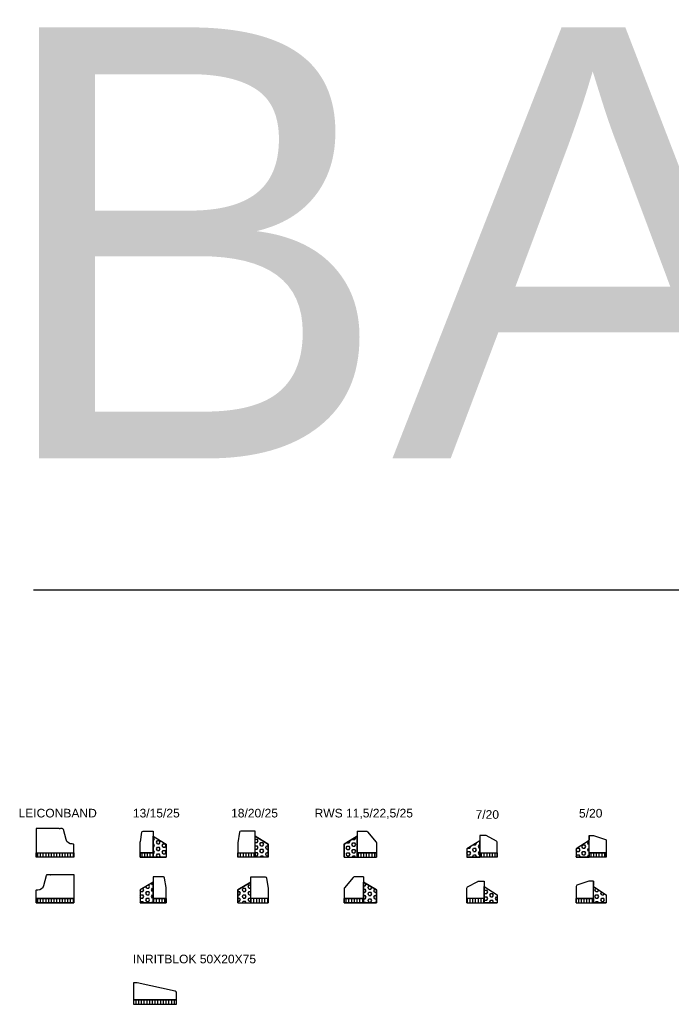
# Model space of a CAD drawing. Header units: metres. Extents: x 252743 to 254903, y 592696 to 593766.
# Tile 160 of 174: x 254464 to 254471, y 593433 to 593445. Entities that reach past the tile are written whole.
import ezdxf

# ---------------------------------------------------------------- set-up
doc = ezdxf.new("R2010")
doc.units = ezdxf.units.M
doc.layers.add('ALGEMEEN HULP', color=6, linetype='Continuous', plot=False)
doc.layers.add('N-WB-PROFIEL-HULP', color=6, linetype='Continuous', plot=False)
for name, color, linetype in [('N-WB-PROFIEL-ARC BETON', 8, 'Continuous'), ('N-WB-PROFIEL-ARC STELSPECIE', 8, 'Continuous'), ('N-WB-PROFIEL-LIJN', 3, 'Continuous'), ('N-WB-PROFIEL-TEKST 50', 7, 'Continuous')]:
    doc.layers.add(name, color=color, linetype=linetype)
doc.styles.add('N_STANDARD 200', font='arial.ttf', dxfattribs={"height": 0.4})
doc.styles.add('N_STANDARD 50', font='arial.ttf', dxfattribs={"height": 0.1})
pattern_1 = [(90, (254578.318955, 593407.81547), (-0.03175, 2e-18), [])]
pattern_2 = [(0, (254578.318955, 593407.81547), (0, 0.038494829), [0.022225, -0.04445]), (120, (254578.318955, 593407.81547), (-0.0333375, -0.019247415), [0.022225, -0.04445]), (60, (254578.34118, 593407.81547), (-0.0333375, 0.019247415), [0.022225, -0.04445])]

msp = doc.modelspace()

# ---------------------------------------------------------------- hatches: boundary and pattern name
at = {"layer": 'N-WB-PROFIEL-ARC BETON'}
h = msp.add_hatch(dxfattribs=at)
h.set_pattern_fill('HEX', color=256, scale=0.007, style=0)
h.set_pattern_definition([(0, (254578.318955, 593407.866864), (0, 0.038494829), [0.022225, -0.04445]), (120, (254578.318955, 593407.866864), (-0.0333375, -0.019247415), [0.022225, -0.04445]), (60, (254578.34118, 593407.866864), (-0.0333375, 0.019247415), [0.022225, -0.04445])])
h.paths.add_polyline_path([(254465.323, 593435.439), (254465.473, 593435.349), (254465.473, 593435.199), (254465.323, 593435.199), (254465.323, 593435.249)])
h = msp.add_hatch(dxfattribs=at)
h.set_pattern_fill('HEX', color=256, scale=0.007, style=0)
h.set_pattern_definition([(0, (254578.318955, 593407.843564), (0, 0.038494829), [0.022225, -0.04445]), (120, (254578.318955, 593407.843564), (-0.0333375, -0.019247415), [0.022225, -0.04445]), (60, (254578.34118, 593407.843564), (-0.0333375, 0.019247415), [0.022225, -0.04445])])
h.paths.add_polyline_path([(254466.506, 593435.439), (254466.656, 593435.349), (254466.656, 593435.199), (254466.506, 593435.199), (254466.506, 593435.249)])
h = msp.add_hatch(dxfattribs=at)
h.set_pattern_fill('HEX', color=256, scale=0.007, style=0)
h.set_pattern_definition([(0, (254578.318955, 593407.84102), (0, 0.038494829), [0.022225, -0.04445]), (120, (254578.318955, 593407.84102), (-0.0333375, -0.019247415), [0.022225, -0.04445]), (60, (254578.34118, 593407.84102), (-0.0333375, 0.019247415), [0.022225, -0.04445])])
h.paths.add_polyline_path([(254467.687, 593435.439), (254467.537, 593435.349), (254467.537, 593435.199), (254467.687, 593435.199), (254467.687, 593435.249)])
h = msp.add_hatch(dxfattribs=at)
h.set_pattern_fill('HEX', color=256, scale=0.007, style=0)
h.set_pattern_definition(pattern_2)
h.paths.add_polyline_path([(254469.11, 593435.387), (254468.96, 593435.293), (254468.96, 593435.199), (254469.11, 593435.199), (254469.11, 593435.249)])
h = msp.add_hatch(dxfattribs=at)
h.set_pattern_fill('HEX', color=256, scale=0.007, style=0)
h.set_pattern_definition(pattern_2)
h.paths.add_polyline_path([(254470.377, 593435.389), (254470.227, 593435.293), (254470.227, 593435.199), (254470.377, 593435.199), (254470.377, 593435.249)])
h = msp.add_hatch(dxfattribs=at)
h.set_pattern_fill('HEX', color=256, scale=0.007, style=0)
h.set_pattern_definition([(0, (254578.329165, 593407.891147), (0, 0.038494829), [0.022225, -0.04445]), (120, (254578.329165, 593407.891147), (-0.0333375, -0.019247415), [0.022225, -0.04445]), (60, (254578.35139, 593407.891147), (-0.0333375, 0.019247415), [0.022225, -0.04445])])
h.paths.add_polyline_path([(254465.323, 593434.908), (254465.173, 593434.818), (254465.173, 593434.668), (254465.323, 593434.668), (254465.323, 593434.718)])
h = msp.add_hatch(dxfattribs=at)
h.set_pattern_fill('HEX', color=256, scale=0.007, style=0)
h.set_pattern_definition([(0, (254578.31505, 593407.892675), (0, 0.038494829), [0.022225, -0.04445]), (120, (254578.31505, 593407.892675), (-0.0333375, -0.019247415), [0.022225, -0.04445]), (60, (254578.337275, 593407.892675), (-0.0333375, 0.019247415), [0.022225, -0.04445])])
h.paths.add_polyline_path([(254466.456, 593434.908), (254466.306, 593434.818), (254466.306, 593434.668), (254466.456, 593434.668), (254466.456, 593434.718)])
h = msp.add_hatch(dxfattribs=at)
h.set_pattern_fill('HEX', color=256, scale=0.007, style=0)
h.set_pattern_definition([(0, (254578.305317, 593407.920017), (0, 0.038494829), [0.022225, -0.04445]), (120, (254578.305317, 593407.920017), (-0.0333375, -0.019247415), [0.022225, -0.04445]), (60, (254578.327542, 593407.920017), (-0.0333375, 0.019247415), [0.022225, -0.04445])])
h.paths.add_polyline_path([(254467.762, 593434.908), (254467.912, 593434.818), (254467.912, 593434.668), (254467.762, 593434.668), (254467.762, 593434.718)])
h = msp.add_hatch(dxfattribs=at)
h.set_pattern_fill('HEX', color=256, scale=0.007, style=0)
h.set_pattern_definition([(0, (254578.249696, 593407.829542), (0, 0.038494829), [0.022225, -0.04445]), (120, (254578.249696, 593407.829542), (-0.0333375, -0.019247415), [0.022225, -0.04445]), (60, (254578.27192, 593407.829542), (-0.0333375, 0.019247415), [0.022225, -0.04445])])
h.paths.add_polyline_path([(254469.16, 593434.858), (254469.31, 593434.762), (254469.31, 593434.668), (254469.16, 593434.668), (254469.16, 593434.718)])
h = msp.add_hatch(dxfattribs=at)
h.set_pattern_fill('HEX', color=256, scale=0.007, style=0)
h.set_pattern_definition([(0, (254578.27007, 593407.813177), (0, 0.038494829), [0.022225, -0.04445]), (120, (254578.27007, 593407.813177), (-0.0333375, -0.019247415), [0.022225, -0.04445]), (60, (254578.292296, 593407.813177), (-0.0333375, 0.019247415), [0.022225, -0.04445])])
h.paths.add_polyline_path([(254470.427, 593434.858), (254470.577, 593434.762), (254470.577, 593434.668), (254470.427, 593434.668), (254470.427, 593434.718)])
at = {"layer": 'N-WB-PROFIEL-ARC STELSPECIE'}
h = msp.add_hatch(dxfattribs=at)
h.set_pattern_fill('LINE', color=256, scale=0.01, angle=90, style=0)
h.set_pattern_definition([(90, (254577.109685, 593407.866864), (-0.03175, 2e-18), [])])
h.paths.add_polyline_path([(254463.964, 593435.249), (254464.404, 593435.249), (254464.404, 593435.199), (254463.964, 593435.199)])
h = msp.add_hatch(dxfattribs=at)
h.set_pattern_fill('LINE', color=256, scale=0.01, angle=90, style=0)
h.set_pattern_definition([(90, (254578.318955, 593407.866864), (-0.03175, 2e-18), [])])
h.paths.add_polyline_path([(254465.173, 593435.249), (254465.323, 593435.249), (254465.323, 593435.199), (254465.173, 593435.199)])
h = msp.add_hatch(dxfattribs=at)
h.set_pattern_fill('LINE', color=256, scale=0.01, angle=90, style=0)
h.set_pattern_definition([(90, (254578.318955, 593407.843564), (-0.03175, 2e-18), [])])
h.paths.add_polyline_path([(254466.306, 593435.249), (254466.506, 593435.249), (254466.506, 593435.199), (254466.306, 593435.199)])
h = msp.add_hatch(dxfattribs=at)
h.set_pattern_fill('LINE', color=256, scale=0.01, angle=90, style=0)
h.set_pattern_definition([(90, (254578.318955, 593407.84102), (-0.03175, 2e-18), [])])
h.paths.add_polyline_path([(254467.912, 593435.249), (254467.687, 593435.249), (254467.687, 593435.199), (254467.912, 593435.199)])
h = msp.add_hatch(dxfattribs=at)
h.set_pattern_fill('LINE', color=256, scale=0.01, angle=90, style=0)
h.set_pattern_definition(pattern_1)
h.paths.add_polyline_path([(254469.11, 593435.249), (254469.31, 593435.249), (254469.31, 593435.199), (254469.11, 593435.199)])
h = msp.add_hatch(dxfattribs=at)
h.set_pattern_fill('LINE', color=256, scale=0.01, angle=90, style=0)
h.set_pattern_definition(pattern_1)
h.paths.add_polyline_path([(254470.377, 593435.249), (254470.577, 593435.249), (254470.577, 593435.199), (254470.377, 593435.199)])
h = msp.add_hatch(dxfattribs=at)
h.set_pattern_fill('LINE', color=256, scale=0.01, angle=90, style=0)
h.set_pattern_definition([(90, (254577.109685, 593407.335856), (-0.03175, 2e-18), [])])
h.paths.add_polyline_path([(254463.964, 593434.718), (254464.404, 593434.718), (254464.404, 593434.668), (254463.964, 593434.668)])
h = msp.add_hatch(dxfattribs=at)
h.set_pattern_fill('LINE', color=256, scale=0.01, angle=90, style=0)
h.set_pattern_definition([(90, (254578.329165, 593407.891147), (-0.03175, 2e-18), [])])
h.paths.add_polyline_path([(254465.473, 593434.718), (254465.323, 593434.718), (254465.323, 593434.668), (254465.473, 593434.668)])
h = msp.add_hatch(dxfattribs=at)
h.set_pattern_fill('LINE', color=256, scale=0.01, angle=90, style=0)
h.set_pattern_definition([(90, (254578.31505, 593407.892675), (-0.03175, 2e-18), [])])
h.paths.add_polyline_path([(254466.656, 593434.718), (254466.456, 593434.718), (254466.456, 593434.668), (254466.656, 593434.668)])
h = msp.add_hatch(dxfattribs=at)
h.set_pattern_fill('LINE', color=256, scale=0.01, angle=90, style=0)
h.set_pattern_definition([(90, (254578.305317, 593407.920017), (-0.03175, 2e-18), [])])
h.paths.add_polyline_path([(254467.537, 593434.718), (254467.762, 593434.718), (254467.762, 593434.668), (254467.537, 593434.668)])
h = msp.add_hatch(dxfattribs=at)
h.set_pattern_fill('LINE', color=256, scale=0.01, angle=90, style=0)
h.set_pattern_definition([(90, (254578.249696, 593407.829542), (-0.03175, 2e-18), [])])
h.paths.add_polyline_path([(254469.16, 593434.718), (254468.96, 593434.718), (254468.96, 593434.668), (254469.16, 593434.668)])
h = msp.add_hatch(dxfattribs=at)
h.set_pattern_fill('LINE', color=256, scale=0.01, angle=90, style=0)
h.set_pattern_definition([(90, (254578.27007, 593407.813177), (-0.03175, 2e-18), [])])
h.paths.add_polyline_path([(254470.427, 593434.718), (254470.227, 593434.718), (254470.227, 593434.668), (254470.427, 593434.668)])
h = msp.add_hatch(dxfattribs=at)
h.set_pattern_fill('LINE', color=256, scale=0.01, angle=90, style=0)
h.set_pattern_definition([(90, (0.20892, 0.581678), (-0.03175, 2e-18), [])])
h.paths.add_polyline_path([(254465.093, 593433.541), (254465.093, 593433.491), (254465.593, 593433.491), (254465.593, 593433.541)])

# ---------------------------------------------------------------- linework, layer by layer
at = {"layer": 'N-WB-PROFIEL-HULP'}
for p, q in [((254579.148, 593438.296), (254463.934, 593438.296)), ((254470.577, 593434.762), (254470.577, 593434.668)), ((254467.912, 593434.668), (254467.537, 593434.668))]:
    msp.add_line(p, q, dxfattribs=at)
for points in [[(254465.323, 593435.439), (254465.473, 593435.349), (254465.473, 593435.199), (254465.323, 593435.199), (254465.323, 593435.249)], [(254466.506, 593435.439), (254466.656, 593435.349), (254466.656, 593435.199), (254466.506, 593435.199), (254466.506, 593435.249)], [(254467.687, 593435.439), (254467.537, 593435.349), (254467.537, 593435.199), (254467.687, 593435.199), (254467.687, 593435.249)], [(254469.11, 593435.387), (254468.96, 593435.293), (254468.96, 593435.199), (254469.11, 593435.199), (254469.11, 593435.249)], [(254470.377, 593435.389), (254470.227, 593435.293), (254470.227, 593435.199), (254470.377, 593435.199), (254470.377, 593435.249)], [(254463.964, 593435.249), (254464.404, 593435.249), (254464.404, 593435.199), (254463.964, 593435.199)], [(254465.173, 593435.249), (254465.323, 593435.249), (254465.323, 593435.199), (254465.173, 593435.199)], [(254466.306, 593435.249), (254466.506, 593435.249), (254466.506, 593435.199), (254466.306, 593435.199)], [(254467.912, 593435.249), (254467.687, 593435.249), (254467.687, 593435.199), (254467.912, 593435.199)], [(254469.11, 593435.249), (254469.31, 593435.249), (254469.31, 593435.199), (254469.11, 593435.199)], [(254470.377, 593435.249), (254470.577, 593435.249), (254470.577, 593435.199), (254470.377, 593435.199)], [(254465.323, 593434.908), (254465.173, 593434.818), (254465.173, 593434.668), (254465.323, 593434.668), (254465.323, 593434.718)], [(254466.456, 593434.908), (254466.306, 593434.818), (254466.306, 593434.668), (254466.456, 593434.668), (254466.456, 593434.718)], [(254467.762, 593434.908), (254467.912, 593434.818), (254467.912, 593434.668), (254467.762, 593434.668), (254467.762, 593434.718)], [(254469.16, 593434.858), (254469.31, 593434.762), (254469.31, 593434.668), (254469.16, 593434.668), (254469.16, 593434.718)], [(254470.427, 593434.858), (254470.577, 593434.762), (254470.577, 593434.668), (254470.427, 593434.668), (254470.427, 593434.718)], [(254463.964, 593434.718), (254464.404, 593434.718), (254464.404, 593434.668), (254463.964, 593434.668)], [(254465.473, 593434.718), (254465.323, 593434.718), (254465.323, 593434.668), (254465.473, 593434.668)], [(254466.656, 593434.718), (254466.456, 593434.718), (254466.456, 593434.668), (254466.656, 593434.668)], [(254467.537, 593434.718), (254467.762, 593434.718), (254467.762, 593434.668), (254467.537, 593434.668)], [(254469.16, 593434.718), (254468.96, 593434.718), (254468.96, 593434.668), (254469.16, 593434.668)], [(254470.427, 593434.718), (254470.227, 593434.718), (254470.227, 593434.668), (254470.427, 593434.668)]]:
    msp.add_lwpolyline(points, close=True, dxfattribs=at)
at = {"layer": 'N-WB-PROFIEL-LIJN'}
for p, q in [((254465.323, 593435.439), (254465.473, 593435.349)), ((254466.656, 593435.349), (254466.506, 593435.439)), ((254467.537, 593435.349), (254467.687, 593435.439)), ((254469.11, 593435.387), (254468.96, 593435.293)), ((254469.11, 593435.449), (254469.11, 593435.399)), ((254470.377, 593435.389), (254470.227, 593435.293)), ((254470.377, 593435.449), (254470.377, 593435.399)), ((254465.473, 593435.349), (254465.473, 593435.199)), ((254466.656, 593435.199), (254466.656, 593435.349)), ((254467.537, 593435.199), (254467.537, 593435.349)), ((254468.96, 593435.293), (254468.96, 593435.199)), ((254470.227, 593435.293), (254470.227, 593435.199)), ((254463.964, 593435.249), (254463.964, 593435.199)), ((254464.404, 593435.199), (254463.964, 593435.199)), ((254464.404, 593435.249), (254464.404, 593435.199)), ((254465.173, 593435.249), (254465.173, 593435.199)), ((254465.173, 593435.199), (254465.473, 593435.199)), ((254465.323, 593435.249), (254465.323, 593435.199)), ((254466.306, 593435.249), (254466.306, 593435.199)), ((254466.656, 593435.199), (254466.306, 593435.199)), ((254466.506, 593435.249), (254466.506, 593435.199)), ((254467.537, 593435.199), (254467.912, 593435.199)), ((254467.687, 593435.249), (254467.687, 593435.199)), ((254467.912, 593435.249), (254467.912, 593435.199)), ((254469.31, 593435.199), (254468.96, 593435.199)), ((254469.11, 593435.249), (254469.11, 593435.199)), ((254469.31, 593435.249), (254469.31, 593435.199)), ((254469.31, 593435.199), (254469.31, 593435.249)), ((254470.577, 593435.199), (254470.227, 593435.199)), ((254470.377, 593435.249), (254470.377, 593435.199)), ((254470.577, 593435.249), (254470.577, 593435.199)), ((254470.577, 593435.199), (254470.577, 593435.249)), ((254465.323, 593434.908), (254465.173, 593434.818)), ((254465.173, 593434.818), (254465.173, 593434.668)), ((254466.306, 593434.818), (254466.456, 593434.908)), ((254466.306, 593434.668), (254466.306, 593434.818)), ((254467.912, 593434.818), (254467.762, 593434.908)), ((254467.912, 593434.668), (254467.912, 593434.818)), ((254469.16, 593434.918), (254469.16, 593434.868)), ((254469.16, 593434.858), (254469.31, 593434.762)), ((254470.427, 593434.918), (254470.427, 593434.868)), ((254470.427, 593434.858), (254470.577, 593434.762)), ((254463.964, 593434.718), (254463.964, 593434.668)), ((254464.404, 593434.718), (254464.404, 593434.668)), ((254465.323, 593434.718), (254465.323, 593434.668)), ((254465.473, 593434.718), (254465.473, 593434.668)), ((254466.456, 593434.718), (254466.456, 593434.668)), ((254466.656, 593434.718), (254466.656, 593434.668)), ((254467.537, 593434.718), (254467.537, 593434.668)), ((254467.762, 593434.718), (254467.762, 593434.668)), ((254468.96, 593434.668), (254468.96, 593434.718)), ((254468.96, 593434.718), (254468.96, 593434.668)), ((254469.16, 593434.718), (254469.16, 593434.668)), ((254469.31, 593434.762), (254469.31, 593434.668)), ((254470.227, 593434.718), (254470.227, 593434.668)), ((254470.227, 593434.668), (254470.227, 593434.718)), ((254470.427, 593434.718), (254470.427, 593434.668)), ((254470.577, 593434.762), (254470.577, 593434.668)), ((254463.964, 593434.668), (254464.404, 593434.668)), ((254465.473, 593434.668), (254465.173, 593434.668)), ((254466.306, 593434.668), (254466.656, 593434.668)), ((254467.537, 593434.668), (254467.912, 593434.668)), ((254468.96, 593434.668), (254469.31, 593434.668)), ((254470.227, 593434.668), (254470.577, 593434.668))]:
    msp.add_line(p, q, dxfattribs=at)
for points in [[(254464.312, 593435.401), (254464.282, 593435.517, 0.340222), (254464.267, 593435.529), (254464.246, 593435.529), (254464.241, 593435.524), (254464.236, 593435.524), (254464.232, 593435.529), (254463.964, 593435.529), (254463.964, 593435.249), (254464.404, 593435.249), (254464.401, 593435.344, 0.391616), (254464.396, 593435.349), (254464.384, 593435.35, -0.326671), (254464.312, 593435.401)], [(254467.687, 593435.499), (254467.795, 593435.499, -0.220613), (254467.806, 593435.493), (254467.908, 593435.373, -0.177391), (254467.912, 593435.363), (254467.912, 593435.249)], [(254464.056, 593434.87), (254464.087, 593434.986, -0.340222), (254464.101, 593434.998), (254464.123, 593434.998), (254464.127, 593434.993), (254464.132, 593434.993), (254464.137, 593434.998), (254464.404, 593434.998), (254464.404, 593434.718), (254463.964, 593434.718), (254463.967, 593434.813, -0.391616), (254463.972, 593434.818), (254463.984, 593434.819, 0.326671), (254464.056, 593434.87)], [(254467.762, 593434.968), (254467.654, 593434.968, 0.220613), (254467.642, 593434.962), (254467.54, 593434.842, 0.177391), (254467.537, 593434.832), (254467.537, 593434.718)]]:
    msp.add_lwpolyline(points, format="xyb", dxfattribs=at)
for points in [[(254465.206, 593435.499), (254465.323, 593435.499), (254465.323, 593435.249), (254465.173, 593435.249), (254465.173, 593435.372, -0.039685), (254465.174, 593435.375), (254465.191, 593435.486, -0.368472)], [(254466.506, 593435.249), (254466.506, 593435.499), (254466.339, 593435.499, 0.371763), (254466.324, 593435.486), (254466.306, 593435.365, 0.036786), (254466.306, 593435.363), (254466.306, 593435.249)], [(254469.11, 593435.449), (254469.11, 593435.249), (254469.31, 593435.249), (254469.31, 593435.37, 0.275912), (254469.302, 593435.383), (254469.184, 593435.447, 0.124117), (254469.177, 593435.449)], [(254470.377, 593435.449), (254470.424, 593435.449, -0.080612), (254470.429, 593435.448), (254470.566, 593435.402, -0.322823), (254470.577, 593435.388), (254470.577, 593435.249), (254470.377, 593435.249)], [(254465.441, 593434.968), (254465.323, 593434.968), (254465.323, 593434.718), (254465.473, 593434.718), (254465.473, 593434.841, 0.039685), (254465.473, 593434.844), (254465.455, 593434.955, 0.368472)], [(254466.456, 593434.718), (254466.456, 593434.968), (254466.623, 593434.968, -0.371763), (254466.638, 593434.955), (254466.656, 593434.834, -0.036786), (254466.656, 593434.832), (254466.656, 593434.718)], [(254469.16, 593434.918), (254469.16, 593434.718), (254468.96, 593434.718), (254468.96, 593434.839, -0.275912), (254468.968, 593434.852), (254469.087, 593434.916, -0.124117), (254469.094, 593434.918)], [(254470.427, 593434.718), (254470.427, 593434.918), (254470.379, 593434.918, 0.080612), (254470.374, 593434.917), (254470.237, 593434.871, 0.322823), (254470.227, 593434.857), (254470.227, 593434.718)], [(254465.093, 593433.741), (254465.093, 593433.541), (254465.593, 593433.541), (254465.593, 593433.624, 0.35255), (254465.577, 593433.644), (254465.135, 593433.741)]]:
    msp.add_lwpolyline(points, format="xyb", close=True, dxfattribs=at)
for points in [[(254467.687, 593435.499), (254467.687, 593435.249), (254467.912, 593435.249)], [(254467.762, 593434.968), (254467.762, 593434.718), (254467.537, 593434.718)]]:
    msp.add_lwpolyline(points, dxfattribs=at)
msp.add_lwpolyline([(254465.093, 593433.541), (254465.093, 593433.491), (254465.593, 593433.491), (254465.593, 593433.541)], close=True, dxfattribs=at)

# ---------------------------------------------------------------- texts
at = {"layer": 'ALGEMEEN HULP', "insert": (254463.425, 593444.822), "char_height": 5, "width": 120.50314, "attachment_point": 1, "style": 'N_STANDARD 200'}
msp.add_mtext('BANDEN, KOLKEN EN RIOLERING', dxfattribs=at)
at = {"layer": 'N-WB-PROFIEL-TEKST 50', "char_height": 0.1, "width": 3.13661, "attachment_point": 1, "style": 'N_STANDARD 50'}
for s, insert in [('LEICONBAND', (254463.761, 593435.758)), ('13/15/25', (254465.087, 593435.758)), ('18/20/25', (254466.226, 593435.758)), ('RWS 11,5/22,5/25', (254467.194, 593435.758)), ('7/20', (254469.061, 593435.742)), ('5/20', (254470.26, 593435.757)), ('INRITBLOK 50X20X75', (254465.087, 593434.066))]:
    msp.add_mtext(s, dxfattribs=dict(at, insert=insert))

doc.saveas('drawing.dxf')
